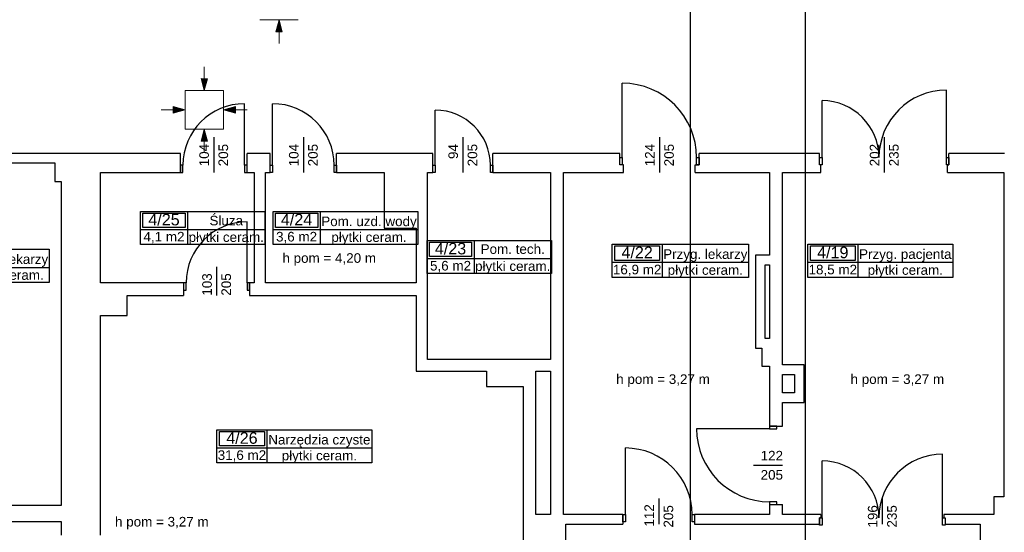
# Model space of a CAD drawing. Header units: millimetres. Extents: x -165365 to -33565, y 7406 to 103342.
# Tile 249 of 256: x -119377 to -104002, y 79218 to 87222. Entities that reach past the tile are written whole.
import ezdxf
from ezdxf.enums import TextEntityAlignment as Align

# ---------------------------------------------------------------- set-up
doc = ezdxf.new("R2010")
doc.units = ezdxf.units.MM
doc.header["$MEASUREMENT"] = 0
for name, color, linetype in [('Drzwi', 252, 'Continuous'), ('ELEK OPIS', 140, 'Continuous'), ('Linia', 252, 'Continuous'), ('Obiekt', 252, 'Continuous'), ('Strefa', 252, 'Continuous'), ('Słup', 252, 'Continuous'), ('Tekst', 252, 'Continuous'), ('Ściana', 252, 'Continuous')]:
    doc.layers.add(name, color=color, linetype=linetype)
doc.styles.add('Arial', font='arial.ttf')
doc.styles.add('Times new roman', font='arial.ttf')

# ---------------------------------------------------------------- blocks, each defined once
blk = doc.blocks.new('A$C67C5DD2D')
at = {"layer": 'Linia', "linetype": 'Continuous', "lineweight": 13}
for points in [[(50038, 19387), (49988, 19200), (50088, 19200)], [(48871, 18280), (48921, 18466), (48821, 18467)], [(48570, 17980), (48383, 18030), (48383, 17930)], [(49170, 17980), (49357, 17930), (49357, 18030)], [(48871, 17680), (48821, 17493), (48921, 17493)]]:
    blk.add_hatch(color=252, dxfattribs=at).paths.add_polyline_path(points)
at = {"layer": 'Drzwi', "color": 252}
for p, q in [((55398, 17235), (55398, 18395)), ((60458, 17235), (60458, 18287)), ((49498, 17115), (49498, 18075)), ((49938, 17115), (49938, 18075)), ((58518, 17235), (58518, 18123)), ((52478, 17115), (52478, 17975)), ((55358, 17235), (55398, 17235)), ((55358, 17120), (55358, 17235)), ((55358, 17120), (55358, 17235)), ((55398, 17235), (55398, 17120)), ((56558, 17120), (56558, 17235)), ((56558, 17235), (56598, 17235)), ((56598, 17235), (56598, 17120)), ((56598, 17120), (56598, 17235)), ((58478, 17235), (58518, 17235)), ((58478, 17120), (58478, 17235)), ((58478, 17120), (58478, 17235)), ((58518, 17235), (58518, 17120)), ((60458, 17120), (60458, 17235)), ((60458, 17235), (60498, 17235)), ((60498, 17235), (60498, 17120)), ((60498, 17120), (60498, 17235)), ((48538, 17115), (48498, 17115)), ((48498, 17115), (48498, 17000)), ((48498, 17000), (48498, 17115)), ((48538, 17000), (48538, 17115)), ((49538, 17115), (49498, 17115)), ((49498, 17115), (49498, 17000)), ((49538, 17000), (49538, 17115)), ((49538, 17000), (49538, 17115)), ((49898, 17115), (49938, 17115)), ((49898, 17000), (49898, 17115)), ((49898, 17000), (49898, 17115)), ((49938, 17115), (49938, 17000)), ((50898, 17000), (50898, 17115)), ((50898, 17115), (50938, 17115)), ((50938, 17115), (50938, 17000)), ((50938, 17000), (50938, 17115)), ((52438, 17115), (52478, 17115)), ((52438, 17000), (52438, 17115)), ((52438, 17000), (52438, 17115)), ((52478, 17115), (52478, 17000)), ((53338, 17000), (53338, 17115)), ((53338, 17115), (53378, 17115)), ((53378, 17115), (53378, 17000)), ((53378, 17000), (53378, 17115)), ((55398, 17120), (55358, 17120)), ((55418, 17120), (55358, 17120)), ((56538, 17120), (56598, 17120)), ((56598, 17120), (56558, 17120)), ((58518, 17120), (58478, 17120)), ((58498, 17120), (58478, 17120)), ((60498, 17120), (60458, 17120)), ((60478, 17120), (60498, 17120)), ((48498, 17000), (48538, 17000)), ((49498, 17000), (49538, 17000)), ((49938, 17000), (49898, 17000)), ((50938, 17000), (50898, 17000)), ((52478, 17000), (52438, 17000)), ((53378, 17000), (53338, 17000)), ((49538, 15280), (49538, 16230)), ((48588, 15280), (48548, 15280)), ((48548, 15280), (48548, 15165)), ((48548, 15280), (48548, 15165)), ((48588, 15165), (48588, 15280)), ((49578, 15280), (49538, 15280)), ((49538, 15280), (49538, 15165)), ((49578, 15165), (49578, 15280)), ((49578, 15280), (49578, 15165)), ((48548, 15165), (48588, 15165)), ((49538, 15165), (49578, 15165)), ((57698, 13000), (56558, 13000)), ((57698, 13040), (57698, 13000)), ((57813, 13040), (57698, 13040)), ((57698, 13040), (57813, 13040)), ((57698, 13000), (57813, 13000)), ((57813, 13000), (57813, 13040)), ((55448, 11660), (55448, 12700)), ((58518, 11610), (58518, 12498)), ((60398, 11610), (60398, 12602)), ((57813, 11860), (57698, 11860)), ((57698, 11860), (57698, 11820)), ((57813, 11820), (57813, 11860)), ((57698, 11820), (57813, 11820)), ((57698, 11820), (57813, 11820)), ((55408, 11660), (55448, 11660)), ((55408, 11545), (55408, 11660)), ((55408, 11660), (55408, 11545)), ((55448, 11545), (55408, 11545)), ((55448, 11660), (55448, 11545)), ((56488, 11545), (56488, 11660)), ((56488, 11660), (56528, 11660)), ((56528, 11545), (56488, 11545)), ((56528, 11660), (56528, 11545)), ((56528, 11660), (56528, 11545)), ((58478, 11610), (58518, 11610)), ((58478, 11495), (58478, 11610)), ((58478, 11610), (58478, 11510)), ((58498, 11610), (58478, 11610)), ((58518, 11610), (58518, 11495)), ((60398, 11495), (60398, 11610)), ((60398, 11610), (60438, 11610)), ((60418, 11610), (60438, 11610)), ((60438, 11610), (60438, 11495)), ((60438, 11610), (60438, 11510)), ((58518, 11495), (58478, 11495)), ((60438, 11495), (60398, 11495))]:
    blk.add_line(p, q, dxfattribs=at)
for centre, radius, start, end in [((55398, 17235), 1160, 0, 90), ((60458, 17235), 1052, 90, 180), ((49498, 17115), 960, 90, 180), ((49938, 17115), 960, 0, 90), ((58518, 17235), 888, 0, 90), ((52478, 17115), 860, 0, 90), ((49538, 15280), 950, 90, 180), ((57698, 13000), 1140, 180, 270), ((55448, 11660), 1040, 0, 90), ((58518, 11610), 888, 0, 90), ((60398, 11610), 992, 90, 180)]:
    blk.add_arc(centre, radius, start, end, dxfattribs=at)
at = {"layer": 'Linia', "color": 252, "lineweight": 13}
for p, q in [((49738, 19386), (50338, 19386)), ((50038, 19387), (49988, 19200)), ((50038, 19387), (50088, 19200)), ((50088, 19200), (49988, 19200)), ((50038, 19017), (50038, 19200)), ((48871, 18650), (48871, 18466)), ((48871, 18280), (48821, 18467)), ((48821, 18467), (48921, 18466)), ((48871, 18280), (48921, 18466)), ((49170, 18279), (48570, 18279)), ((48570, 18279), (48570, 17680)), ((49170, 17680), (49170, 18279)), ((48570, 17980), (48383, 18030)), ((48383, 17930), (48383, 18030)), ((49170, 17980), (49357, 18030)), ((49357, 18030), (49357, 17930)), ((48199, 17980), (48383, 17980)), ((48570, 17980), (48383, 17930)), ((49170, 17980), (49357, 17930)), ((49541, 17980), (49357, 17980)), ((48570, 17679), (49170, 17679)), ((48871, 17680), (48821, 17493)), ((48871, 17680), (48921, 17493)), ((48921, 17493), (48821, 17493)), ((48871, 17309), (48871, 17493))]:
    blk.add_line(p, q, dxfattribs=at)
at = {"layer": 'Obiekt', "color": 252}
for p, q in [((49018, 17551), (49018, 17000)), ((50418, 17551), (50418, 17000)), ((52908, 17551), (52908, 17000)), ((55978, 17551), (55978, 17000)), ((59488, 17551), (59488, 17000)), ((49063, 15531), (49063, 15080)), ((57447, 12430), (57898, 12430)), ((55968, 11911), (55968, 11510)), ((59458, 11911), (59458, 11510))]:
    blk.add_line(p, q, dxfattribs=at)
at = {"layer": 'Strefa', "color": 252}
for p, q in [((47875, 16394), (49818, 16394)), ((47875, 15875), (47875, 16394)), ((47912, 16368), (48573, 16368)), ((47912, 16142), (47912, 16368)), ((48573, 16368), (48573, 16142)), ((48609, 16394), (48609, 15875)), ((49818, 16394), (49818, 15875)), ((49945, 16394), (52207, 16394)), ((49945, 15875), (49945, 16394)), ((49981, 16368), (50642, 16368)), ((49981, 16142), (49981, 16368)), ((50642, 16368), (50642, 16142)), ((50679, 16394), (50679, 15875)), ((52207, 16394), (52207, 15875)), ((47875, 16111), (49818, 16111)), ((48573, 16142), (47912, 16142)), ((49945, 16111), (52207, 16111)), ((50642, 16142), (49981, 16142)), ((49818, 15875), (47875, 15875)), ((52207, 15875), (49945, 15875)), ((52349, 15941), (54291, 15941)), ((52349, 15422), (52349, 15941)), ((52386, 15915), (53046, 15915)), ((52386, 15688), (52386, 15915)), ((53046, 15915), (53046, 15688)), ((53083, 15941), (53083, 15422)), ((54291, 15941), (54291, 15422)), ((55241, 15881), (57369, 15881)), ((55241, 15363), (55241, 15881)), ((55279, 15855), (55981, 15855)), ((55279, 15629), (55279, 15855)), ((55981, 15855), (55981, 15629)), ((56020, 15881), (56020, 15363)), ((57369, 15881), (57369, 15363)), ((58296, 15881), (60558, 15881)), ((58296, 15363), (58296, 15881)), ((58335, 15855), (59036, 15855)), ((58335, 15629), (58335, 15855)), ((59036, 15855), (59036, 15629)), ((59075, 15881), (59075, 15363)), ((60558, 15881), (60558, 15363)), ((44322, 15803), (46451, 15803)), ((46451, 15803), (46451, 15284)), ((53046, 15688), (52386, 15688)), ((52349, 15658), (54291, 15658)), ((55241, 15599), (57369, 15599)), ((55981, 15629), (55279, 15629)), ((58296, 15599), (60558, 15599)), ((59036, 15629), (58335, 15629)), ((44322, 15520), (46451, 15520)), ((54291, 15422), (52349, 15422)), ((46451, 15284), (44322, 15284)), ((57369, 15363), (55241, 15363)), ((60558, 15363), (58296, 15363)), ((49069, 12984), (51487, 12984)), ((49069, 12466), (49069, 12984)), ((49108, 12958), (49809, 12958)), ((49108, 12732), (49108, 12958)), ((49809, 12958), (49809, 12732)), ((49848, 12984), (49848, 12466)), ((51487, 12984), (51487, 12466)), ((49069, 12702), (51487, 12702)), ((49809, 12732), (49108, 12732)), ((51487, 12466), (49069, 12466))]:
    blk.add_line(p, q, dxfattribs=at)
at = {"layer": 'Słup', "color": 252}
for p, q in [((46538, 17150), (46538, 16860)), ((51678, 17000), (51678, 16130)), ((46538, 16860), (46638, 16860)), ((51678, 16130), (52178, 16130)), ((47668, 14770), (47668, 15080)), ((47248, 14770), (47668, 14770)), ((57578, 14260), (57578, 13980)), ((53278, 13900), (53278, 13660)), ((57578, 13980), (57698, 13980)), ((53278, 13660), (53848, 13660)), ((61358, 11940), (61198, 11940)), ((61198, 11940), (61198, 11660)), ((54518, 11170), (54518, 11510)), ((60988, 11510), (60988, 9140))]:
    blk.add_line(p, q, dxfattribs=at)
at = {"layer": 'Ściana', "color": 252}
for p, q in [((48498, 17115), (48498, 17300)), ((49538, 17115), (49538, 17300)), ((49898, 17115), (49898, 17300)), ((50938, 17115), (50938, 17300)), ((52438, 17115), (52438, 17300)), ((53378, 17115), (53378, 17300)), ((55358, 17235), (55358, 17300)), ((55358, 17120), (55358, 17235)), ((56598, 17235), (56598, 17300)), ((56598, 17120), (56598, 17235)), ((58478, 17235), (58478, 17300)), ((58478, 17120), (58478, 17235)), ((60498, 17235), (60498, 17300)), ((60498, 17120), (60498, 17235)), ((48498, 17000), (48498, 17115)), ((49538, 17000), (49538, 17115)), ((49898, 17000), (49898, 17115)), ((50938, 17000), (50938, 17115)), ((52438, 17000), (52438, 17115)), ((53378, 17000), (53378, 17115)), ((55418, 17120), (55358, 17120)), ((55418, 17000), (55418, 17120)), ((56538, 17000), (56538, 17120)), ((56538, 17120), (56598, 17120)), ((58498, 17120), (58478, 17120)), ((58498, 17000), (58498, 17120)), ((60478, 17000), (60478, 17120)), ((60478, 17120), (60498, 17120)), ((48548, 15280), (48548, 15165)), ((49578, 15280), (49578, 15165)), ((48548, 15165), (48548, 15080)), ((49578, 15165), (49578, 15080)), ((57698, 13040), (57813, 13040)), ((57813, 13040), (57898, 13040)), ((57698, 11820), (57813, 11820)), ((57813, 11820), (57898, 11820)), ((55408, 11660), (55408, 11545)), ((55408, 11545), (55408, 11510)), ((56528, 11660), (56528, 11545)), ((56528, 11545), (56528, 11510)), ((58498, 11610), (58478, 11610)), ((58478, 11610), (58478, 11510)), ((58498, 11660), (58498, 11610)), ((60418, 11660), (60418, 11610)), ((60418, 11610), (60438, 11610)), ((60438, 11610), (60438, 11510))]:
    blk.add_line(p, q, dxfattribs=at)
at = {"layer": 'Ściana', "color": 252, "flags": 128}
for points in [[(46638, 17300), (45658, 17300)], [(48498, 17300), (46638, 17300)], [(49898, 17300), (49538, 17300)], [(52438, 17300), (50938, 17300)], [(55358, 17300), (53378, 17300)], [(58478, 17300), (56598, 17300)], [(61368, 17300), (60498, 17300)], [(45658, 17150), (46538, 17150)], [(47248, 17000), (48498, 17000)], [(47248, 15280), (47248, 17000)], [(49538, 17000), (49648, 17000)], [(49648, 17000), (49648, 15280)], [(49828, 17000), (49898, 17000)], [(49828, 15280), (49828, 17000)], [(50938, 17000), (51678, 17000)], [(52358, 17000), (52438, 17000)], [(52358, 14080), (52358, 17000)], [(53378, 17000), (54278, 17000)], [(54278, 17000), (54278, 14080)], [(54478, 17000), (55418, 17000)], [(54478, 11660), (54478, 17000)], [(56538, 17000), (57698, 17000)], [(57698, 17000), (57698, 15710)], [(57898, 17000), (58498, 17000)], [(57898, 14000), (57898, 17000)], [(60478, 17000), (61358, 17000)], [(61358, 17000), (61358, 11940)], [(46638, 16860), (46638, 11800)], [(52178, 16130), (52178, 15280)], [(57698, 15710), (57478, 15710)], [(57478, 15710), (57478, 14260)], [(57628, 15560), (57698, 15560)], [(57628, 14410), (57628, 15560)], [(57698, 15560), (57698, 14410)], [(48548, 15280), (47248, 15280)], [(49648, 15280), (49578, 15280)], [(52178, 15280), (49828, 15280)], [(47668, 15080), (48548, 15080)], [(49578, 15080), (52178, 15080)], [(52178, 15080), (52178, 13900)], [(47248, 11340), (47248, 14770)], [(57698, 14410), (57628, 14410)], [(57478, 14260), (57578, 14260)], [(54278, 14080), (52358, 14080)], [(58238, 14000), (57898, 14000)], [(58238, 13410), (58238, 14000)], [(52178, 13900), (53278, 13900)], [(54048, 13900), (54278, 13900)], [(54048, 11660), (54048, 13900)], [(54278, 13900), (54278, 11660)], [(57698, 13980), (57698, 13040)], [(57898, 13850), (58088, 13850)], [(57898, 13560), (57898, 13850)], [(58088, 13850), (58088, 13560)], [(53848, 13660), (53848, 11170)], [(58088, 13560), (57898, 13560)], [(57898, 13410), (58238, 13410)], [(57898, 13040), (57898, 13410)], [(46638, 11800), (45648, 11800)], [(57698, 11820), (57698, 11660)], [(57898, 11660), (57898, 11820)], [(45648, 11550), (46638, 11550)], [(46638, 11550), (46638, 11340)], [(54278, 11660), (54048, 11660)], [(55408, 11660), (54478, 11660)], [(57698, 11660), (56528, 11660)], [(58498, 11660), (57898, 11660)], [(61198, 11660), (60418, 11660)], [(54518, 11510), (55408, 11510)], [(56528, 11510), (58478, 11510)], [(60438, 11510), (60988, 11510)]]:
    blk.add_lwpolyline(points, dxfattribs=at)
at = {"layer": 'Obiekt', "color": 252, "char_height": 150, "attachment_point": 7, "rotation": 90, "style": 'Arial'}
for s, insert in [('\\A1;{\\fArial|b0|i0|c238|p38;104}', (48945, 17098)), ('\\A1;{\\fArial|b0|i0|c238|p38;205}', (49245, 17098)), ('\\A1;{\\fArial|b0|i0|c238|p38;104}', (50345, 17098)), ('\\A1;{\\fArial|b0|i0|c238|p38;205}', (50645, 17098)), ('\\A1;{\\fArial|b0|i0|c238|p38;94}', (52835, 17212)), ('\\A1;{\\fArial|b0|i0|c238|p38;205}', (53135, 17098)), ('\\A1;{\\fArial|b0|i0|c238|p38;124}', (55903, 17098)), ('\\A1;{\\fArial|b0|i0|c238|p38;205}', (56205, 17098)), ('\\A1;{\\fArial|b0|i0|c238|p38;202}', (59415, 17098)), ('\\A1;{\\fArial|b0|i0|c238|p38;235}', (59716, 17098)), ('\\A1;{\\fArial|b0|i0|c238|p38;103}', (48991, 15078)), ('\\A1;{\\fArial|b0|i0|c238|p38;205}', (49290, 15078)), ('\\A1;{\\fArial|b0|i0|c238|p38;112}', (55893, 11473)), ('\\A1;{\\fArial|b0|i0|c238|p38;205}', (56195, 11458)), ('\\A1;{\\fArial|b0|i0|c238|p38;196}', (59385, 11458)), ('\\A1;{\\fArial|b0|i0|c238|p38;235}', (59686, 11458))]:
    blk.add_mtext(s, dxfattribs=dict(at, insert=insert))
at = {"layer": 'Obiekt', "color": 252, "char_height": 150, "attachment_point": 7, "style": 'Arial'}
for s, insert in [('\\A1;{\\fArial|b0|i0|c238|p38;122}', (57558, 12505)), ('\\A1;{\\fArial|b0|i0|c238|p38;205}', (57558, 12203))]:
    blk.add_mtext(s, dxfattribs=dict(at, insert=insert))
at = {"layer": 'Strefa', "color": 252, "style": 'Arial'}
for s, height, p in [('4/25', 180, (48242, 16266)), ('Śluza', 150, (49214, 16251)), ('4/24', 180, (50312, 16266)), ('Pom. uzd. wody', 150, (51443, 16239)), ('4,1 m2', 150, (48242, 15999)), ('płytki ceram.', 150, (49214, 15992)), ('3,6 m2', 150, (50312, 15999)), ('płytki ceram.', 150, (51443, 15992)), ('4/23', 180, (52716, 15813)), ('Pom. tech.', 150, (53687, 15806)), ('4/22', 180, (55630, 15753)), ('4/19', 180, (58685, 15753)), ('Przyg. lekarzy', 150, (45776, 15648)), ('Przyg. lekarzy', 150, (56694, 15727)), ('Przyg. pacjenta', 150, (59817, 15727)), ('5,6 m2', 150, (52716, 15546)), ('płytki ceram.', 150, (53687, 15539)), ('16,9 m2', 150, (55630, 15486)), ('płytki ceram.', 150, (56694, 15479)), ('18,5 m2', 150, (58685, 15486)), ('płytki ceram.', 150, (59817, 15479)), ('płytki ceram.', 150, (45776, 15401)), ('4/26', 180, (49459, 12856)), ('Narzędzia czyste', 150, (50668, 12830)), ('31,6 m2', 150, (49459, 12589)), ('płytki ceram.', 150, (50668, 12582))]:
    blk.add_text(s, height=height, dxfattribs=at).set_placement(p, align=Align.MIDDLE_CENTER)
at = {"layer": 'Tekst', "color": 252, "char_height": 150, "attachment_point": 2, "style": 'Times new roman'}
for s, insert in [('\\A1;{\\fArial|b0|i0|c0|p38;h pom = 4,20 m}', (50822, 15741)), ('\\A1;{\\fArial|b0|i0|c0|p38;h pom = 3,27 m}', (56034, 13850)), ('\\A1;{\\fArial|b0|i0|c0|p38;h pom = 3,27 m}', (59693, 13850)), ('\\A1;{\\fArial|b0|i0|c0|p38;h pom = 3,27 m}', (48208, 11624))]:
    blk.add_mtext(s, dxfattribs=dict(at, insert=insert))

msp = doc.modelspace()

# ---------------------------------------------------------------- block references
msp.add_blockref('A$C67C5DD2D', (-165365.15013, 67834.47819))

# ---------------------------------------------------------------- next in the draw order: linework, layer by layer
msp.add_lwpolyline([(-108904.5, 59977.30806), (-108904.5, 101977.30806), (-48904.5, 101977.30806), (-48904.5, 59977.30806)], close=True)
at = {"layer": 'ELEK OPIS'}
msp.add_lwpolyline([(-107104.5, 60977.30806), (-107104.5, 100977.30806), (-49904.5, 100977.30806), (-49904.5, 60977.30806)], close=True, dxfattribs=at)

doc.saveas('drawing.dxf')
